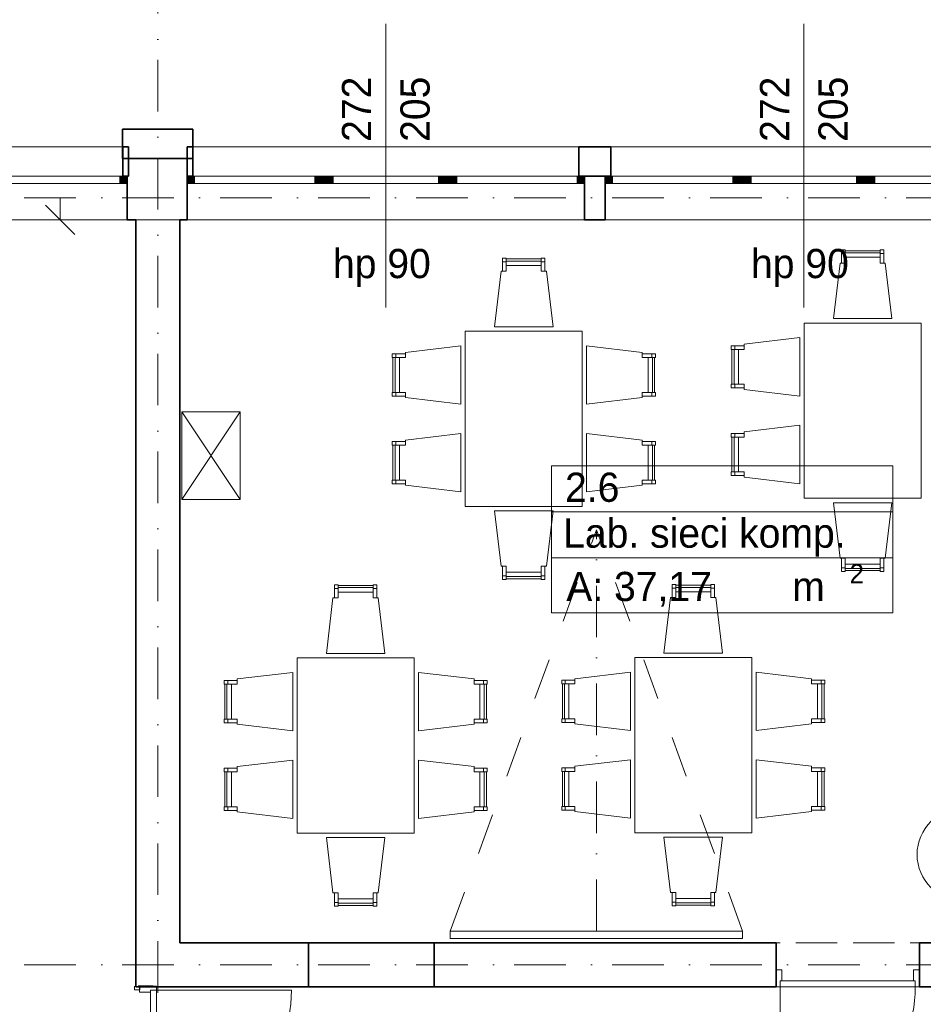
# Model space of a CAD drawing. Header units: millimetres. Extents: x -34676 to 172266, y 39940 to 476087.
# Tile 174 of 256: x 27915 to 34097, y 351421 to 358161. Entities that reach past the tile are written whole.
import ezdxf
from ezdxf.lldxf.tags import DXFTag

# ---------------------------------------------------------------- set-up
doc = ezdxf.new("R2010")
doc.units = ezdxf.units.MM
doc.header["$MEASUREMENT"] = 0
for name, pattern in [('Krawędzie ukryte', [3.912222, 2.822222, -1.09]), ('Kropki i Kreski', [6.702778, 3.527778, -1.763889, 0, -1.411111]), ('Przerywana', [5.644444, 2.822222, -2.822222])]:
    doc.linetypes.add(name, pattern=pattern)
for name, color, linetype in [('#podkład', 252, 'Continuous'), ('- A - ocieplenie', 7, 'Continuous'), ('- strefy pomieszczeń', 7, 'Continuous'), ('Drzwi Archicad', 7, 'Continuous'), ('IS_Text_Pion_Wodociag', 7, 'Continuous'), ('Konstrukcja - Przegroda Strukt.', 7, 'Continuous'), ('Konstrukcja - Siatka mod', 7, 'Continuous'), ('Konstrukcja - Stropy', 7, 'Continuous'), ('Konstrukcja - Ściany działowe', 7, 'Continuous'), ('Konstrukcja - Ściany nośne wew..P', 7, 'Continuous'), ('Konstrukcja - Ściany zewnętrzne', 7, 'Continuous'), ('Okna Archicada', 7, 'Continuous'), ('Wnętrze - Umeblowanie', 7, 'Continuous'), ('Wnętrze - Wyposażenie', 7, 'Continuous'), ('Znaczniki okien Archicada', 7, 'Continuous')]:
    doc.layers.add(name, color=color, linetype=linetype)
doc.styles.add('MtXpl_Arial2', font='txt', dxfattribs={"height": 0.2})
doc.styles.add('MtXpl_Arial3', font='txt', dxfattribs={"height": 0.2})
doc.styles.add('STYL_AUTOMATYCZNY_3', font='txt')
tags = doc.linetypes.add('SOLID', pattern=[10, 10, 0]).pattern_tags.tags
tags[6:7] = [DXFTag(74, 4), DXFTag(75, 0), DXFTag(340, '0'), DXFTag(46, 0.0), DXFTag(50, 0.0), DXFTag(44, 0.0), DXFTag(45, 0.0)]
tags[4:5] = [DXFTag(74, 4), DXFTag(75, 0), DXFTag(340, '0'), DXFTag(46, 0.0), DXFTag(50, 0.0), DXFTag(44, 0.0), DXFTag(45, 0.0)]

# ---------------------------------------------------------------- blocks, each defined once
blk = doc.blocks.new('kjghgg')
at = {"layer": '- A - ocieplenie', "color": 252, "linetype": 'Continuous', "lineweight": 35, "ltscale": 100}
for p, q in [((-115285.8, 482698.3), (-115766.7, 482698.3)), ((-115766.7, 482698.3), (-115766.7, 482498.3)), ((-115285.8, 482498.3), (-115285.8, 482698.3)), ((-115765.8, 482428.3), (-115765.8, 482578.3)), ((-115725.8, 482578.3), (-115765.8, 482578.3)), ((-115725.8, 482378.3), (-115725.8, 482578.3)), ((-115285.8, 482578.3), (-115325.8, 482578.3)), ((-115325.8, 482578.3), (-115325.8, 482378.3)), ((-115285.8, 482578.3), (-115285.8, 482528.3)), ((-112645.8, 482578.3), (-112645.8, 482528.3)), ((-112425.8, 482578.3), (-112645.8, 482578.3)), ((-112425.8, 482578.3), (-112425.8, 482528.3)), ((-115766.7, 482498.3), (-115285.8, 482498.3)), ((-115285.8, 482528.3), (-115285.8, 482378.3)), ((-112645.8, 482528.3), (-112645.8, 482378.3)), ((-112425.8, 482528.3), (-112425.8, 482378.3)), ((-115765.8, 482378.3), (-115765.8, 482428.3)), ((-115765.8, 482378.3), (-115725.8, 482378.3)), ((-115325.8, 482378.3), (-115285.8, 482378.3)), ((-112645.8, 482378.3), (-112425.8, 482378.3))]:
    blk.add_line(p, q, dxfattribs=at)
at = {"layer": '- strefy pomieszczeń', "color": 252, "linetype": 'Continuous', "lineweight": 13, "ltscale": 100}
for p, q in [((-112831.5, 480394.2), (-110497.5, 480394.2)), ((-112831.5, 480079.9), (-112831.5, 480394.2)), ((-110497.5, 480394.2), (-110497.5, 480079.9)), ((-110497.5, 480079.9), (-112831.5, 480079.9)), ((-112831.5, 480079.9), (-110497.5, 480079.9)), ((-112831.5, 479765.7), (-112831.5, 480079.9)), ((-110497.5, 480079.9), (-110497.5, 479765.7)), ((-110497.5, 479765.7), (-112831.5, 479765.7)), ((-112831.5, 479765.7), (-110497.5, 479765.7)), ((-112831.5, 479389.2), (-112831.5, 479765.7)), ((-110497.5, 479765.7), (-110497.5, 479389.2)), ((-110497.5, 479389.2), (-112831.5, 479389.2))]:
    blk.add_line(p, q, dxfattribs=at)
at = {"color": 252, "linetype": 'Continuous', "lineweight": 35, "ltscale": 100}
for p, q in [((-113635.8, 477128.3), (-114495.8, 477128.3)), ((-111295.8, 477128.3), (-111295.8, 476828.3)), ((-114495.8, 476828.3), (-113635.8, 476828.3))]:
    blk.add_line(p, q, dxfattribs=at)
at = {"layer": 'Drzwi Archicad', "color": 252, "linetype": 'Continuous', "lineweight": 35, "ltscale": 100}
for p, q in [((-111295.8, 476943.3), (-111295.8, 477128.3)), ((-110315.8, 476943.3), (-110315.8, 477128.3)), ((-111295.8, 476828.3), (-111295.8, 476943.3)), ((-111295.8, 476828.3), (-111295.8, 476943.3)), ((-110315.8, 476828.3), (-110315.8, 476943.3)), ((-110315.8, 476828.3), (-110315.8, 476943.3)), ((-115560.8, 476832.4), (-115650.8, 476832.4)), ((-115560.8, 476832.4), (-115650.8, 476832.4))]:
    blk.add_line(p, q, dxfattribs=at)
at = {"layer": 'Drzwi Archicad', "color": 252, "linetype": 'Continuous', "lineweight": 13, "ltscale": 100}
for p, q in [((-111295.8, 476943.3), (-111295.8, 476828.3)), ((-111255.8, 476943.3), (-111295.8, 476943.3)), ((-111255.8, 476868.3), (-111255.8, 476943.3)), ((-110355.8, 476943.3), (-110355.8, 476868.3)), ((-110315.8, 476943.3), (-110355.8, 476943.3)), ((-110315.8, 476828.3), (-110315.8, 476943.3)), ((-115685.8, 476832.4), (-115685.8, 476807.4)), ((-115650.8, 476832.4), (-115535.8, 476832.4)), ((-115650.8, 476792.4), (-115650.8, 476832.4)), ((-115535.8, 476832.4), (-115560.8, 476832.4)), ((-115535.8, 476832.4), (-115560.8, 476832.4)), ((-115535.8, 476832.4), (-115535.8, 476804.4)), ((-111295.8, 476828.3), (-111267.8, 476828.3)), ((-111267.8, 476828.3), (-111267.8, 476868.3)), ((-111267.8, 476868.3), (-111255.8, 476868.3)), ((-111267.8, 476828.3), (-111267.8, 476868.3)), ((-111267.8, 476868.3), (-110343.8, 476868.3)), ((-111267.8, 476828.3), (-111267.8, 475904.3)), ((-110343.8, 476828.3), (-111267.8, 476828.3)), ((-110355.8, 476868.3), (-110343.8, 476868.3)), ((-110343.8, 476868.3), (-110343.8, 476828.3)), ((-110343.8, 476868.3), (-110343.8, 476828.3)), ((-110343.8, 476828.3), (-110315.8, 476828.3)), ((-115650.8, 476807.4), (-115685.8, 476807.4)), ((-115575.8, 476792.4), (-115650.8, 476792.4)), ((-115535.8, 476804.4), (-115575.8, 476804.4)), ((-115575.8, 476804.4), (-115575.8, 476792.4)), ((-115535.8, 476804.4), (-115575.8, 476804.4)), ((-115575.8, 476804.4), (-115575.8, 475880.4)), ((-115535.8, 476804.4), (-114611.8, 476804.4)), ((-115535.8, 475880.4), (-115535.8, 476804.4))]:
    blk.add_line(p, q, dxfattribs=at)
for centre in [(-111267.8, 476828.3), (-115535.8, 476804.4)]:
    blk.add_arc(centre, 924, 270, 0, dxfattribs=at)
at = {"layer": 'Konstrukcja - Przegroda Strukt.', "color": 252, "linetype": 'Continuous', "lineweight": 13, "ltscale": 100}
for p, q in [((-116193.2, 482078.3), (-116193.2, 482228.3)), ((-116093.2, 481978.3), (-116293.2, 482178.3)), ((-116005.7, 482078.3), (-116380.7, 482078.3)), ((-115675.8, 480365.8), (-115675.8, 480740.8))]:
    blk.add_line(p, q, dxfattribs=at)
at = {"layer": 'Konstrukcja - Siatka mod', "color": 252, "linetype": 'Kropki i Kreski', "lineweight": 13, "ltscale": 100}
for p, q in [((-115525.8, 485184.3), (-115525.8, 468219.5)), ((-123813.3, 482228.3), (-94368.7, 482228.3)), ((-123813.3, 476978.3), (-94368.7, 476978.3))]:
    blk.add_line(p, q, dxfattribs=at)
at = {"layer": 'Konstrukcja - Stropy', "color": 252, "linetype": 'Continuous', "lineweight": 13, "ltscale": 100}
blk.add_line((-94325.8, 482078.3), (-121365.8, 482078.3), dxfattribs=at)
at = {"layer": 'Konstrukcja - Ściany działowe', "color": 252, "linetype": 'Continuous', "lineweight": 13, "ltscale": 100}
for p, q in [((-115685.8, 476832.4), (-115685.8, 476807.4)), ((-115535.8, 476832.4), (-115560.8, 476832.4)), ((-115650.8, 476807.4), (-115685.8, 476807.4))]:
    blk.add_line(p, q, dxfattribs=at)
at = {"layer": 'Konstrukcja - Ściany działowe', "color": 252, "linetype": 'Continuous', "lineweight": 35, "ltscale": 100}
for p in [(-115660.8, 476832.4), (-115560.8, 476832.4)]:
    blk.add_line(p, (-115650.8, 476832.4), dxfattribs=at)
at = {"layer": 'Konstrukcja - Ściany działowe', "color": 252, "linetype": 'Continuous', "lineweight": 25, "ltscale": 100}
blk.add_line((-115650.8, 476832.4), (-115650.8, 476807.4), dxfattribs=at)
at = {"layer": 'Konstrukcja - Ściany nośne wew..P', "color": 252, "linetype": 'Continuous', "lineweight": 35, "ltscale": 100}
for p, q in [((-115675.8, 482078.3), (-115675.8, 476828.3)), ((-115375.8, 477128.3), (-115375.8, 482078.3)), ((-114495.8, 477128.3), (-115375.8, 477128.3)), ((-114495.8, 477128.3), (-114495.8, 476828.3)), ((-113635.8, 477128.3), (-113635.8, 476828.3)), ((-111295.8, 477128.3), (-113635.8, 477128.3)), ((-110315.8, 476943.3), (-110315.8, 477128.3)), ((-109695.8, 477128.3), (-110315.8, 477128.3)), ((-110315.8, 476828.3), (-110315.8, 476943.3)), ((-115675.8, 476828.3), (-115375.8, 476828.3)), ((-115375.8, 476828.3), (-114495.8, 476828.3)), ((-113635.8, 476828.3), (-111295.8, 476828.3)), ((-110315.8, 476828.3), (-109695.8, 476828.3))]:
    blk.add_line(p, q, dxfattribs=at)
at = {"layer": 'Konstrukcja - Ściany nośne wew..P', "color": 252, "linetype": 'Krawędzie ukryte', "lineweight": 20, "ltscale": 100}
for p, q in [((-115675.8, 482078.3), (-115675.8, 476828.3)), ((-115375.8, 482078.3), (-115675.8, 482078.3)), ((-115375.8, 477128.3), (-115375.8, 482078.3)), ((-109704, 477128.3), (-115375.8, 477128.3)), ((-115675.8, 476828.3), (-115375.8, 476828.3)), ((-115375.8, 476828.3), (-109704, 476828.3))]:
    blk.add_line(p, q, dxfattribs=at)
at = {"layer": 'Konstrukcja - Ściany zewnętrzne', "color": 252, "linetype": 'Continuous', "lineweight": 13, "ltscale": 100}
for p, q in [((-115325.8, 482498.3), (-115725.8, 482498.3)), ((-115725.8, 482498.3), (-115725.8, 482378.3)), ((-115325.8, 482378.3), (-115325.8, 482498.3))]:
    blk.add_line(p, q, dxfattribs=at)
at = {"layer": 'Konstrukcja - Ściany zewnętrzne', "color": 252, "linetype": 'Continuous', "lineweight": 35, "ltscale": 100}
for p, q in [((-115735.8, 482378.3), (-115735.8, 482328.3)), ((-115725.8, 482378.3), (-115735.8, 482378.3)), ((-115325.8, 482378.3), (-115325.8, 482328.3)), ((-112605.8, 482378.3), (-112605.8, 482328.3)), ((-112465.8, 482378.3), (-112605.8, 482378.3)), ((-112465.8, 482378.3), (-112465.8, 482328.3)), ((-115735.8, 482328.3), (-115735.8, 482078.3)), ((-115325.8, 482328.3), (-115325.8, 482078.3)), ((-112605.8, 482328.3), (-112605.8, 482078.3)), ((-112465.8, 482328.3), (-112465.8, 482078.3)), ((-115735.8, 482078.3), (-115675.8, 482078.3)), ((-115375.8, 482078.3), (-115325.8, 482078.3)), ((-112605.8, 482078.3), (-112465.8, 482078.3))]:
    blk.add_line(p, q, dxfattribs=at)
at = {"layer": 'Okna Archicada', "color": 252, "linetype": 'Continuous', "lineweight": 13, "ltscale": 100}
for p, q in [((-115765.8, 482578.3), (-118325.8, 482578.3)), ((-115285.8, 482578.3), (-112645.8, 482578.3)), ((-112425.8, 482578.3), (-109785.8, 482578.3)), ((-115735.8, 482378.3), (-118355.8, 482378.3)), ((-115765.8, 482378.3), (-118325.8, 482378.3)), ((-116560.8, 482378.3), (-115785.8, 482378.3)), ((-115785.8, 482328.3), (-115785.8, 482378.3)), ((-115785.8, 482378.3), (-115735.8, 482378.3)), ((-112605.8, 482378.3), (-115325.8, 482378.3)), ((-115325.8, 482378.3), (-115275.8, 482378.3)), ((-115285.8, 482378.3), (-112645.8, 482378.3)), ((-115275.8, 482378.3), (-115275.8, 482328.3)), ((-115275.8, 482378.3), (-114450.8, 482378.3)), ((-114450.8, 482328.3), (-114450.8, 482378.3)), ((-114450.8, 482378.3), (-114400.8, 482378.3)), ((-114400.8, 482378.3), (-114325.8, 482378.3)), ((-114325.8, 482378.3), (-114325.8, 482328.3)), ((-114325.8, 482378.3), (-113605.8, 482378.3)), ((-113605.8, 482328.3), (-113605.8, 482378.3)), ((-113605.8, 482378.3), (-113530.8, 482378.3)), ((-113530.8, 482378.3), (-113480.8, 482378.3)), ((-113480.8, 482378.3), (-113480.8, 482328.3)), ((-113480.8, 482378.3), (-112655.8, 482378.3)), ((-112655.8, 482328.3), (-112655.8, 482378.3)), ((-112655.8, 482378.3), (-112605.8, 482378.3)), ((-109745.8, 482378.3), (-112465.8, 482378.3)), ((-112465.8, 482378.3), (-112415.8, 482378.3)), ((-112425.8, 482378.3), (-109785.8, 482378.3)), ((-112415.8, 482378.3), (-112415.8, 482328.3)), ((-112415.8, 482378.3), (-111590.8, 482378.3)), ((-111590.8, 482328.3), (-111590.8, 482378.3)), ((-111590.8, 482378.3), (-111540.8, 482378.3)), ((-111540.8, 482378.3), (-111465.8, 482378.3)), ((-111465.8, 482378.3), (-111465.8, 482328.3)), ((-111465.8, 482378.3), (-110745.8, 482378.3)), ((-110745.8, 482328.3), (-110745.8, 482378.3)), ((-110745.8, 482378.3), (-110670.8, 482378.3)), ((-110670.8, 482378.3), (-110620.8, 482378.3)), ((-110620.8, 482378.3), (-110620.8, 482328.3)), ((-110620.8, 482378.3), (-109795.8, 482378.3)), ((-115785.8, 482328.3), (-116560.8, 482328.3)), ((-115735.8, 482328.3), (-115785.8, 482328.3)), ((-115275.8, 482328.3), (-115325.8, 482328.3)), ((-114450.8, 482328.3), (-115275.8, 482328.3)), ((-114400.8, 482328.3), (-114450.8, 482328.3)), ((-114325.8, 482328.3), (-114400.8, 482328.3)), ((-113605.8, 482328.3), (-114325.8, 482328.3)), ((-113530.8, 482328.3), (-113605.8, 482328.3)), ((-113480.8, 482328.3), (-113530.8, 482328.3)), ((-112655.8, 482328.3), (-113480.8, 482328.3)), ((-112605.8, 482328.3), (-112655.8, 482328.3)), ((-112415.8, 482328.3), (-112465.8, 482328.3)), ((-111590.8, 482328.3), (-112415.8, 482328.3)), ((-111540.8, 482328.3), (-111590.8, 482328.3)), ((-111465.8, 482328.3), (-111540.8, 482328.3)), ((-110745.8, 482328.3), (-111465.8, 482328.3)), ((-110670.8, 482328.3), (-110745.8, 482328.3)), ((-110620.8, 482328.3), (-110670.8, 482328.3)), ((-109795.8, 482328.3), (-110620.8, 482328.3)), ((-115735.8, 482078.3), (-118355.8, 482078.3)), ((-112605.8, 482078.3), (-115325.8, 482078.3)), ((-109745.8, 482078.3), (-112465.8, 482078.3))]:
    blk.add_line(p, q, dxfattribs=at)
at = {"layer": 'Okna Archicada', "color": 252, "linetype": 'Continuous', "lineweight": 35, "ltscale": 100}
for p, q in [((-115765.8, 482428.3), (-115765.8, 482578.3)), ((-115285.8, 482578.3), (-115285.8, 482528.3)), ((-112645.8, 482578.3), (-112645.8, 482528.3)), ((-112425.8, 482578.3), (-112425.8, 482528.3)), ((-115285.8, 482528.3), (-115285.8, 482378.3)), ((-112645.8, 482528.3), (-112645.8, 482378.3)), ((-112425.8, 482528.3), (-112425.8, 482378.3)), ((-115765.8, 482378.3), (-115765.8, 482428.3)), ((-115735.8, 482378.3), (-115735.8, 482328.3)), ((-115735.8, 482378.3), (-115735.8, 482328.3)), ((-115325.8, 482378.3), (-115325.8, 482328.3)), ((-115325.8, 482378.3), (-115325.8, 482328.3)), ((-112605.8, 482378.3), (-112605.8, 482328.3)), ((-112605.8, 482378.3), (-112605.8, 482328.3)), ((-112465.8, 482378.3), (-112465.8, 482328.3)), ((-112465.8, 482378.3), (-112465.8, 482328.3)), ((-115735.8, 482328.3), (-115735.8, 482078.3)), ((-115325.8, 482328.3), (-115325.8, 482078.3)), ((-112605.8, 482328.3), (-112605.8, 482078.3)), ((-112465.8, 482328.3), (-112465.8, 482078.3))]:
    blk.add_line(p, q, dxfattribs=at)
at = {"layer": 'Okna Archicada', "color": 252, "linetype": 'Continuous', "lineweight": 13, "extrusion": (0, 0, -1)}
for points in [[(115735.8, 482328.3), (115785.8, 482378.3), (115785.8, 482328.3)], [(115785.8, 482378.3), (115735.8, 482328.3), (115735.8, 482378.3)], [(115275.8, 482328.3), (115325.8, 482378.3), (115325.8, 482328.3)], [(115325.8, 482378.3), (115275.8, 482328.3), (115275.8, 482378.3)], [(114400.8, 482328.3), (114450.8, 482378.3), (114450.8, 482328.3)], [(114450.8, 482378.3), (114400.8, 482328.3), (114400.8, 482378.3)], [(114325.8, 482328.3), (114400.8, 482378.3), (114400.8, 482328.3)], [(114400.8, 482378.3), (114325.8, 482328.3), (114325.8, 482378.3)], [(113530.8, 482328.3), (113605.8, 482378.3), (113605.8, 482328.3)], [(113605.8, 482378.3), (113530.8, 482328.3), (113530.8, 482378.3)], [(113480.8, 482328.3), (113530.8, 482378.3), (113530.8, 482328.3)], [(113530.8, 482378.3), (113480.8, 482328.3), (113480.8, 482378.3)], [(112605.8, 482328.3), (112655.8, 482378.3), (112655.8, 482328.3)], [(112655.8, 482378.3), (112605.8, 482328.3), (112605.8, 482378.3)], [(112415.8, 482328.3), (112465.8, 482378.3), (112465.8, 482328.3)], [(112465.8, 482378.3), (112415.8, 482328.3), (112415.8, 482378.3)], [(111540.8, 482328.3), (111590.8, 482378.3), (111590.8, 482328.3)], [(111590.8, 482378.3), (111540.8, 482328.3), (111540.8, 482378.3)], [(111465.8, 482328.3), (111540.8, 482378.3), (111540.8, 482328.3)], [(111540.8, 482378.3), (111465.8, 482328.3), (111465.8, 482378.3)], [(110670.8, 482328.3), (110745.8, 482378.3), (110745.8, 482328.3)], [(110745.8, 482378.3), (110670.8, 482328.3), (110670.8, 482378.3)], [(110620.8, 482328.3), (110670.8, 482378.3), (110670.8, 482328.3)], [(110670.8, 482378.3), (110620.8, 482328.3), (110620.8, 482378.3)]]:
    blk.add_solid(points, dxfattribs=at)
at = {"layer": 'Wnętrze - Umeblowanie', "color": 252, "linetype": 'Continuous', "lineweight": 13, "ltscale": 100}
for p, q in [((-113141.7, 481816.7), (-113166.7, 481816.7)), ((-113166.7, 481816.7), (-113166.7, 481726.7)), ((-113141.7, 481726.7), (-113141.7, 481816.7)), ((-112902.4, 481726.7), (-112902.4, 481816.7)), ((-112902.4, 481816.7), (-112877.4, 481816.7)), ((-112877.4, 481816.7), (-112877.4, 481726.7)), ((-110823.4, 481872.3), (-110848.4, 481872.3)), ((-110848.4, 481872.3), (-110848.4, 481782.3)), ((-110848.4, 481847.3), (-110823.4, 481847.3)), ((-110823.4, 481782.3), (-110823.4, 481872.3)), ((-110823.4, 481822.3), (-110823.4, 481867.3)), ((-110823.4, 481867.3), (-110584, 481867.3)), ((-110584, 481852.3), (-110823.4, 481852.3)), ((-110823.4, 481782.3), (-110823.4, 481822.3)), ((-110823.4, 481822.3), (-110584, 481822.3)), ((-110584, 481822.3), (-110823.4, 481822.3)), ((-110584, 481782.3), (-110584, 481872.3)), ((-110584, 481872.3), (-110559, 481872.3)), ((-110584, 481867.3), (-110584, 481822.3)), ((-110559, 481847.3), (-110584, 481847.3)), ((-110584, 481822.3), (-110584, 481782.3)), ((-110559, 481872.3), (-110559, 481782.3)), ((-113166.7, 481791.7), (-113141.7, 481791.7)), ((-113141.7, 481766.7), (-113141.7, 481811.7)), ((-113141.7, 481811.7), (-112902.4, 481811.7)), ((-112902.4, 481796.7), (-113141.7, 481796.7)), ((-113141.7, 481726.7), (-113141.7, 481766.7)), ((-113141.7, 481766.7), (-112902.4, 481766.7)), ((-112902.4, 481766.7), (-113141.7, 481766.7)), ((-112902.4, 481811.7), (-112902.4, 481766.7)), ((-112877.4, 481791.7), (-112902.4, 481791.7)), ((-112902.4, 481766.7), (-112902.4, 481726.7)), ((-110903.7, 481402.3), (-110858.5, 481782.3)), ((-110858.5, 481782.3), (-110823.4, 481782.3)), ((-110848.4, 481782.3), (-110823.4, 481782.3)), ((-110584, 481782.3), (-110549, 481782.3)), ((-110559, 481782.3), (-110584, 481782.3)), ((-110549, 481782.3), (-110503.7, 481402.3)), ((-113222, 481346.7), (-113176.8, 481726.7)), ((-113176.8, 481726.7), (-113141.7, 481726.7)), ((-113166.7, 481726.7), (-113141.7, 481726.7)), ((-112902.4, 481726.7), (-112867.3, 481726.7)), ((-112877.4, 481726.7), (-112902.4, 481726.7)), ((-112867.3, 481726.7), (-112822, 481346.7)), ((-112822, 481346.7), (-113222, 481346.7)), ((-111103.7, 480172.3), (-111103.7, 481372.3)), ((-111103.7, 481372.3), (-110303.7, 481372.3)), ((-110503.7, 481402.3), (-110903.7, 481402.3)), ((-110303.7, 481372.3), (-110303.7, 480172.3)), ((-113422, 480116.7), (-113422, 481316.7)), ((-113422, 481316.7), (-112622, 481316.7)), ((-112622, 481316.7), (-112622, 480116.7)), ((-113452, 481216.7), (-113832, 481171.4)), ((-113452, 480816.7), (-113452, 481216.7)), ((-112592, 480816.7), (-112592, 481216.7)), ((-112592, 481216.7), (-112212, 481171.4)), ((-111603.7, 481192), (-111603.7, 481217)), ((-111603.7, 481217), (-111513.7, 481217)), ((-111578.7, 481217), (-111578.7, 481192)), ((-111133.7, 481272.3), (-111513.7, 481227.1)), ((-111513.7, 481227.1), (-111513.7, 481192)), ((-111513.7, 481217), (-111513.7, 481192)), ((-111133.7, 480872.3), (-111133.7, 481272.3)), ((-113922, 481136.4), (-113922, 481161.4)), ((-113922, 481161.4), (-113832, 481161.4)), ((-113897, 481161.4), (-113897, 481136.4)), ((-113832, 481171.4), (-113832, 481136.4)), ((-113832, 481161.4), (-113832, 481136.4)), ((-112212, 481171.4), (-112212, 481136.4)), ((-112212, 481161.4), (-112212, 481136.4)), ((-112122, 481161.4), (-112212, 481161.4)), ((-112147, 481161.4), (-112147, 481136.4)), ((-112122, 481136.4), (-112122, 481161.4)), ((-111513.7, 481192), (-111603.7, 481192)), ((-111553.7, 481192), (-111598.7, 481192)), ((-111598.7, 481192), (-111598.7, 480952.6)), ((-111583.7, 480952.6), (-111583.7, 481192)), ((-111513.7, 481192), (-111553.7, 481192)), ((-111553.7, 481192), (-111553.7, 480952.6)), ((-111553.7, 480952.6), (-111553.7, 481192)), ((-113832, 481136.4), (-113922, 481136.4)), ((-113872, 481136.4), (-113917, 481136.4)), ((-113917, 481136.4), (-113917, 480897)), ((-113902, 480897), (-113902, 481136.4)), ((-113832, 481136.4), (-113872, 481136.4)), ((-113872, 481136.4), (-113872, 480897)), ((-113872, 480897), (-113872, 481136.4)), ((-112212, 481136.4), (-112172, 481136.4)), ((-112212, 481136.4), (-112122, 481136.4)), ((-112172, 481136.4), (-112172, 480897)), ((-112172, 480897), (-112172, 481136.4)), ((-112172, 481136.4), (-112127, 481136.4)), ((-112142, 480897), (-112142, 481136.4)), ((-112127, 481136.4), (-112127, 480897)), ((-111513.7, 480952.6), (-111603.7, 480952.6)), ((-111603.7, 480952.6), (-111603.7, 480927.6)), ((-111598.7, 480952.6), (-111553.7, 480952.6)), ((-111578.7, 480927.6), (-111578.7, 480952.6)), ((-111553.7, 480952.6), (-111513.7, 480952.6)), ((-111513.7, 480952.6), (-111513.7, 480917.6)), ((-111513.7, 480927.6), (-111513.7, 480952.6)), ((-113832, 480897), (-113922, 480897)), ((-113922, 480897), (-113922, 480872)), ((-113922, 480872), (-113832, 480872)), ((-113917, 480897), (-113872, 480897)), ((-113897, 480872), (-113897, 480897)), ((-113872, 480897), (-113832, 480897)), ((-113832, 480897), (-113832, 480861.9)), ((-113832, 480872), (-113832, 480897)), ((-112172, 480897), (-112212, 480897)), ((-112212, 480897), (-112212, 480861.9)), ((-112212, 480872), (-112212, 480897)), ((-112212, 480897), (-112122, 480897)), ((-112122, 480872), (-112212, 480872)), ((-112127, 480897), (-112172, 480897)), ((-112147, 480872), (-112147, 480897)), ((-112122, 480897), (-112122, 480872)), ((-111603.7, 480927.6), (-111513.7, 480927.6)), ((-111513.7, 480917.6), (-111133.7, 480872.3)), ((-113832, 480861.9), (-113452, 480816.7)), ((-112212, 480861.9), (-112592, 480816.7)), ((-114962.2, 480764.5), (-115362.2, 480764.5)), ((-115362.2, 480764.5), (-115362.2, 480164.5)), ((-114962.2, 480164.5), (-115362.2, 480764.5)), ((-114962.2, 480764.5), (-115362.2, 480164.5)), ((-114962.2, 480164.5), (-114962.2, 480764.5)), ((-111133.7, 480672.3), (-111513.7, 480627.1)), ((-111133.7, 480272.3), (-111133.7, 480672.3)), ((-113452, 480616.7), (-113832, 480571.4)), ((-113452, 480216.7), (-113452, 480616.7)), ((-112592, 480216.7), (-112592, 480616.7)), ((-112592, 480616.7), (-112212, 480571.4)), ((-111603.7, 480592), (-111603.7, 480617)), ((-111603.7, 480617), (-111513.7, 480617)), ((-111578.7, 480617), (-111578.7, 480592)), ((-111513.7, 480627.1), (-111513.7, 480592)), ((-111513.7, 480617), (-111513.7, 480592)), ((-113922, 480536.4), (-113922, 480561.4)), ((-113922, 480561.4), (-113832, 480561.4)), ((-113832, 480536.4), (-113922, 480536.4)), ((-113872, 480536.4), (-113917, 480536.4)), ((-113917, 480536.4), (-113917, 480297)), ((-113902, 480297), (-113902, 480536.4)), ((-113897, 480561.4), (-113897, 480536.4)), ((-113832, 480536.4), (-113872, 480536.4)), ((-113872, 480536.4), (-113872, 480297)), ((-113872, 480297), (-113872, 480536.4)), ((-113832, 480571.4), (-113832, 480536.4)), ((-113832, 480561.4), (-113832, 480536.4)), ((-112212, 480571.4), (-112212, 480536.4)), ((-112212, 480561.4), (-112212, 480536.4)), ((-112122, 480561.4), (-112212, 480561.4)), ((-112212, 480536.4), (-112172, 480536.4)), ((-112212, 480536.4), (-112122, 480536.4)), ((-112172, 480536.4), (-112172, 480297)), ((-112172, 480297), (-112172, 480536.4)), ((-112172, 480536.4), (-112127, 480536.4)), ((-112147, 480561.4), (-112147, 480536.4)), ((-112142, 480297), (-112142, 480536.4)), ((-112127, 480536.4), (-112127, 480297)), ((-112122, 480536.4), (-112122, 480561.4)), ((-111513.7, 480592), (-111603.7, 480592)), ((-111553.7, 480592), (-111598.7, 480592)), ((-111598.7, 480592), (-111598.7, 480352.6)), ((-111583.7, 480352.6), (-111583.7, 480592)), ((-111513.7, 480592), (-111553.7, 480592)), ((-111553.7, 480592), (-111553.7, 480352.6)), ((-111553.7, 480352.6), (-111553.7, 480592)), ((-111513.7, 480352.6), (-111603.7, 480352.6)), ((-111603.7, 480352.6), (-111603.7, 480327.6)), ((-111598.7, 480352.6), (-111553.7, 480352.6)), ((-111578.7, 480327.6), (-111578.7, 480352.6)), ((-111553.7, 480352.6), (-111513.7, 480352.6)), ((-111513.7, 480352.6), (-111513.7, 480317.6)), ((-111513.7, 480327.6), (-111513.7, 480352.6)), ((-113832, 480297), (-113922, 480297)), ((-113922, 480297), (-113922, 480272)), ((-113922, 480272), (-113832, 480272)), ((-113917, 480297), (-113872, 480297)), ((-113897, 480272), (-113897, 480297)), ((-113872, 480297), (-113832, 480297)), ((-113832, 480297), (-113832, 480261.9)), ((-113832, 480272), (-113832, 480297)), ((-112172, 480297), (-112212, 480297)), ((-112212, 480297), (-112212, 480261.9)), ((-112212, 480272), (-112212, 480297)), ((-112212, 480297), (-112122, 480297)), ((-112122, 480272), (-112212, 480272)), ((-112127, 480297), (-112172, 480297)), ((-112147, 480272), (-112147, 480297)), ((-112122, 480297), (-112122, 480272)), ((-111603.7, 480327.6), (-111513.7, 480327.6)), ((-111513.7, 480317.6), (-111133.7, 480272.3)), ((-113832, 480261.9), (-113452, 480216.7)), ((-112212, 480261.9), (-112592, 480216.7)), ((-115362.2, 480164.5), (-114962.2, 480164.5)), ((-110303.7, 480172.3), (-111103.7, 480172.3)), ((-110903.7, 480142.3), (-110503.7, 480142.3)), ((-110858.5, 479762.3), (-110903.7, 480142.3)), ((-110503.7, 480142.3), (-110549, 479762.3)), ((-112622, 480116.7), (-113422, 480116.7)), ((-113222, 480086.7), (-112822, 480086.7)), ((-113176.8, 479706.7), (-113222, 480086.7)), ((-112822, 480086.7), (-112867.3, 479706.7)), ((-110823.4, 479762.3), (-110858.5, 479762.3)), ((-110848.4, 479762.3), (-110823.4, 479762.3)), ((-110848.4, 479672.3), (-110848.4, 479762.3)), ((-110823.4, 479722.3), (-110823.4, 479762.3)), ((-110823.4, 479762.3), (-110823.4, 479672.3)), ((-110549, 479762.3), (-110584, 479762.3)), ((-110584, 479762.3), (-110584, 479722.3)), ((-110559, 479762.3), (-110584, 479762.3)), ((-110584, 479762.3), (-110584, 479672.3)), ((-110559, 479672.3), (-110559, 479762.3)), ((-113141.7, 479706.7), (-113176.8, 479706.7)), ((-113166.7, 479706.7), (-113141.7, 479706.7)), ((-113166.7, 479616.7), (-113166.7, 479706.7)), ((-113141.7, 479666.7), (-113141.7, 479706.7)), ((-113141.7, 479706.7), (-113141.7, 479616.7)), ((-112902.4, 479666.7), (-113141.7, 479666.7)), ((-113141.7, 479666.7), (-112902.4, 479666.7)), ((-113141.7, 479621.7), (-113141.7, 479666.7)), ((-112867.3, 479706.7), (-112902.4, 479706.7)), ((-112902.4, 479706.7), (-112902.4, 479666.7)), ((-112877.4, 479706.7), (-112902.4, 479706.7)), ((-112902.4, 479706.7), (-112902.4, 479616.7)), ((-112902.4, 479666.7), (-112902.4, 479621.7)), ((-112877.4, 479616.7), (-112877.4, 479706.7)), ((-110848.4, 479697.3), (-110823.4, 479697.3)), ((-110823.4, 479672.3), (-110848.4, 479672.3)), ((-110584, 479722.3), (-110823.4, 479722.3)), ((-110823.4, 479722.3), (-110584, 479722.3)), ((-110823.4, 479677.3), (-110823.4, 479722.3)), ((-110823.4, 479692.3), (-110584, 479692.3)), ((-110584, 479677.3), (-110823.4, 479677.3)), ((-110584, 479722.3), (-110584, 479677.3)), ((-110559, 479697.3), (-110584, 479697.3)), ((-110584, 479672.3), (-110559, 479672.3)), ((-113166.7, 479641.7), (-113141.7, 479641.7)), ((-113141.7, 479616.7), (-113166.7, 479616.7)), ((-113141.7, 479636.7), (-112902.4, 479636.7)), ((-112902.4, 479621.7), (-113141.7, 479621.7)), ((-112877.4, 479641.7), (-112902.4, 479641.7)), ((-112902.4, 479616.7), (-112877.4, 479616.7)), ((-114292.3, 479580.8), (-114317.3, 479580.8)), ((-114317.3, 479580.8), (-114317.3, 479490.8)), ((-114317.3, 479555.8), (-114292.3, 479555.8)), ((-114292.3, 479490.8), (-114292.3, 479580.8)), ((-114292.3, 479530.8), (-114292.3, 479575.8)), ((-114292.3, 479575.8), (-114053, 479575.8)), ((-114053, 479560.8), (-114292.3, 479560.8)), ((-114292.3, 479490.8), (-114292.3, 479530.8)), ((-114292.3, 479530.8), (-114053, 479530.8)), ((-114053, 479530.8), (-114292.3, 479530.8)), ((-114053, 479490.8), (-114053, 479580.8)), ((-114053, 479580.8), (-114028, 479580.8)), ((-114053, 479575.8), (-114053, 479530.8)), ((-114028, 479555.8), (-114053, 479555.8)), ((-114053, 479530.8), (-114053, 479490.8)), ((-114028, 479580.8), (-114028, 479490.8)), ((-111982.4, 479582.8), (-112007.4, 479582.8)), ((-112007.4, 479582.8), (-112007.4, 479492.8)), ((-112007.4, 479557.8), (-111982.4, 479557.8)), ((-111982.4, 479492.8), (-111982.4, 479582.8)), ((-111982.4, 479532.8), (-111982.4, 479577.8)), ((-111982.4, 479577.8), (-111743.1, 479577.8)), ((-111743.1, 479562.8), (-111982.4, 479562.8)), ((-111982.4, 479492.8), (-111982.4, 479532.8)), ((-111982.4, 479532.8), (-111743.1, 479532.8)), ((-111743.1, 479532.8), (-111982.4, 479532.8)), ((-111743.1, 479492.8), (-111743.1, 479582.8)), ((-111743.1, 479582.8), (-111718.1, 479582.8)), ((-111743.1, 479577.8), (-111743.1, 479532.8)), ((-111718.1, 479557.8), (-111743.1, 479557.8)), ((-111743.1, 479532.8), (-111743.1, 479492.8)), ((-111718.1, 479582.8), (-111718.1, 479492.8)), ((-114372.6, 479110.8), (-114327.4, 479490.8)), ((-114327.4, 479490.8), (-114292.3, 479490.8)), ((-114317.3, 479490.8), (-114292.3, 479490.8)), ((-114053, 479490.8), (-114017.9, 479490.8)), ((-114028, 479490.8), (-114053, 479490.8)), ((-114017.9, 479490.8), (-113972.6, 479110.8)), ((-112062.8, 479112.8), (-112017.5, 479492.8)), ((-112017.5, 479492.8), (-111982.4, 479492.8)), ((-112007.4, 479492.8), (-111982.4, 479492.8)), ((-111743.1, 479492.8), (-111708, 479492.8)), ((-111718.1, 479492.8), (-111743.1, 479492.8)), ((-111708, 479492.8), (-111662.8, 479112.8)), ((-114572.6, 477880.8), (-114572.6, 479080.8)), ((-114572.6, 479080.8), (-113772.6, 479080.8)), ((-113972.6, 479110.8), (-114372.6, 479110.8)), ((-113772.6, 479080.8), (-113772.6, 477880.8)), ((-112262.8, 477882.8), (-112262.8, 479082.8)), ((-112262.8, 479082.8), (-111462.8, 479082.8)), ((-111662.8, 479112.8), (-112062.8, 479112.8)), ((-111462.8, 479082.8), (-111462.8, 477882.8)), ((-112292.8, 478982.8), (-112672.8, 478937.6)), ((-112292.8, 478582.8), (-112292.8, 478982.8)), ((-111432.8, 478582.8), (-111432.8, 478982.8)), ((-111432.8, 478982.8), (-111052.8, 478937.6)), ((-115072.6, 478900.5), (-115072.6, 478925.5)), ((-115072.6, 478925.5), (-114982.6, 478925.5)), ((-115047.6, 478925.5), (-115047.6, 478900.5)), ((-114602.6, 478980.8), (-114982.6, 478935.6)), ((-114982.6, 478935.6), (-114982.6, 478900.5)), ((-114982.6, 478925.5), (-114982.6, 478900.5)), ((-114602.6, 478580.8), (-114602.6, 478980.8)), ((-113742.6, 478580.8), (-113742.6, 478980.8)), ((-113742.6, 478980.8), (-113362.6, 478935.6)), ((-113362.6, 478935.6), (-113362.6, 478900.5)), ((-113362.6, 478925.5), (-113362.6, 478900.5)), ((-113272.6, 478925.5), (-113362.6, 478925.5)), ((-113297.6, 478925.5), (-113297.6, 478900.5)), ((-113272.6, 478900.5), (-113272.6, 478925.5)), ((-112762.8, 478902.5), (-112762.8, 478927.5)), ((-112762.8, 478927.5), (-112672.8, 478927.5)), ((-112737.8, 478927.5), (-112737.8, 478902.5)), ((-112672.8, 478937.6), (-112672.8, 478902.5)), ((-112672.8, 478927.5), (-112672.8, 478902.5)), ((-111052.8, 478937.6), (-111052.8, 478902.5)), ((-111052.8, 478927.5), (-111052.8, 478902.5)), ((-110962.8, 478927.5), (-111052.8, 478927.5)), ((-110987.8, 478927.5), (-110987.8, 478902.5)), ((-110962.8, 478902.5), (-110962.8, 478927.5)), ((-114982.6, 478900.5), (-115072.6, 478900.5)), ((-115022.6, 478900.5), (-115067.6, 478900.5)), ((-115067.6, 478900.5), (-115067.6, 478661.1)), ((-115052.6, 478661.1), (-115052.6, 478900.5)), ((-114982.6, 478900.5), (-115022.6, 478900.5)), ((-115022.6, 478900.5), (-115022.6, 478661.1)), ((-115022.6, 478661.1), (-115022.6, 478900.5)), ((-113362.6, 478900.5), (-113322.6, 478900.5)), ((-113362.6, 478900.5), (-113272.6, 478900.5)), ((-113322.6, 478900.5), (-113322.6, 478661.1)), ((-113322.6, 478661.1), (-113322.6, 478900.5)), ((-113322.6, 478900.5), (-113277.6, 478900.5)), ((-113292.6, 478661.1), (-113292.6, 478900.5)), ((-113277.6, 478900.5), (-113277.6, 478661.1)), ((-112672.8, 478902.5), (-112762.8, 478902.5)), ((-112712.8, 478902.5), (-112757.8, 478902.5)), ((-112757.8, 478902.5), (-112757.8, 478663.1)), ((-112742.8, 478663.1), (-112742.8, 478902.5)), ((-112672.8, 478902.5), (-112712.8, 478902.5)), ((-112712.8, 478902.5), (-112712.8, 478663.1)), ((-112712.8, 478663.1), (-112712.8, 478902.5)), ((-111052.8, 478902.5), (-111012.8, 478902.5)), ((-111052.8, 478902.5), (-110962.8, 478902.5)), ((-111012.8, 478902.5), (-111012.8, 478663.1)), ((-111012.8, 478663.1), (-111012.8, 478902.5)), ((-111012.8, 478902.5), (-110967.8, 478902.5)), ((-110982.8, 478663.1), (-110982.8, 478902.5)), ((-110967.8, 478902.5), (-110967.8, 478663.1)), ((-114982.6, 478661.1), (-115072.6, 478661.1)), ((-115072.6, 478661.1), (-115072.6, 478636.1)), ((-115067.6, 478661.1), (-115022.6, 478661.1)), ((-115047.6, 478636.1), (-115047.6, 478661.1)), ((-115022.6, 478661.1), (-114982.6, 478661.1)), ((-114982.6, 478661.1), (-114982.6, 478626.1)), ((-114982.6, 478636.1), (-114982.6, 478661.1)), ((-113322.6, 478661.1), (-113362.6, 478661.1)), ((-113362.6, 478661.1), (-113362.6, 478626.1)), ((-113362.6, 478636.1), (-113362.6, 478661.1)), ((-113362.6, 478661.1), (-113272.6, 478661.1)), ((-113277.6, 478661.1), (-113322.6, 478661.1)), ((-113297.6, 478636.1), (-113297.6, 478661.1)), ((-113272.6, 478661.1), (-113272.6, 478636.1)), ((-112672.8, 478663.1), (-112762.8, 478663.1)), ((-112762.8, 478663.1), (-112762.8, 478638.1)), ((-112757.8, 478663.1), (-112712.8, 478663.1)), ((-112737.8, 478638.1), (-112737.8, 478663.1)), ((-112712.8, 478663.1), (-112672.8, 478663.1)), ((-112672.8, 478663.1), (-112672.8, 478628)), ((-112672.8, 478638.1), (-112672.8, 478663.1)), ((-111012.8, 478663.1), (-111052.8, 478663.1)), ((-111052.8, 478663.1), (-111052.8, 478628)), ((-111052.8, 478638.1), (-111052.8, 478663.1)), ((-111052.8, 478663.1), (-110962.8, 478663.1)), ((-110967.8, 478663.1), (-111012.8, 478663.1)), ((-110987.8, 478638.1), (-110987.8, 478663.1)), ((-110962.8, 478663.1), (-110962.8, 478638.1)), ((-115072.6, 478636.1), (-114982.6, 478636.1)), ((-114982.6, 478626.1), (-114602.6, 478580.8)), ((-113362.6, 478626.1), (-113742.6, 478580.8)), ((-113272.6, 478636.1), (-113362.6, 478636.1)), ((-112762.8, 478638.1), (-112672.8, 478638.1)), ((-112672.8, 478628), (-112292.8, 478582.8)), ((-111052.8, 478628), (-111432.8, 478582.8)), ((-110962.8, 478638.1), (-111052.8, 478638.1)), ((-114602.6, 478380.8), (-114982.6, 478335.6)), ((-114602.6, 477980.8), (-114602.6, 478380.8)), ((-113742.6, 477980.8), (-113742.6, 478380.8)), ((-113742.6, 478380.8), (-113362.6, 478335.6)), ((-112292.8, 478382.8), (-112672.8, 478337.6)), ((-112292.8, 477982.8), (-112292.8, 478382.8)), ((-111432.8, 477982.8), (-111432.8, 478382.8)), ((-111432.8, 478382.8), (-111052.8, 478337.6)), ((-115072.6, 478300.5), (-115072.6, 478325.5)), ((-115072.6, 478325.5), (-114982.6, 478325.5)), ((-115047.6, 478325.5), (-115047.6, 478300.5)), ((-114982.6, 478335.6), (-114982.6, 478300.5)), ((-114982.6, 478325.5), (-114982.6, 478300.5)), ((-113362.6, 478335.6), (-113362.6, 478300.5)), ((-113362.6, 478325.5), (-113362.6, 478300.5)), ((-113272.6, 478325.5), (-113362.6, 478325.5)), ((-113297.6, 478325.5), (-113297.6, 478300.5)), ((-113272.6, 478300.5), (-113272.6, 478325.5)), ((-112762.8, 478302.5), (-112762.8, 478327.5)), ((-112762.8, 478327.5), (-112672.8, 478327.5)), ((-112737.8, 478327.5), (-112737.8, 478302.5)), ((-112672.8, 478337.6), (-112672.8, 478302.5)), ((-112672.8, 478327.5), (-112672.8, 478302.5)), ((-111052.8, 478337.6), (-111052.8, 478302.5)), ((-111052.8, 478327.5), (-111052.8, 478302.5)), ((-110962.8, 478327.5), (-111052.8, 478327.5)), ((-110987.8, 478327.5), (-110987.8, 478302.5)), ((-110962.8, 478302.5), (-110962.8, 478327.5)), ((-114982.6, 478300.5), (-115072.6, 478300.5)), ((-115022.6, 478300.5), (-115067.6, 478300.5)), ((-115067.6, 478300.5), (-115067.6, 478061.1)), ((-115052.6, 478061.1), (-115052.6, 478300.5)), ((-114982.6, 478300.5), (-115022.6, 478300.5)), ((-115022.6, 478300.5), (-115022.6, 478061.1)), ((-115022.6, 478061.1), (-115022.6, 478300.5)), ((-113362.6, 478300.5), (-113322.6, 478300.5)), ((-113362.6, 478300.5), (-113272.6, 478300.5)), ((-113322.6, 478300.5), (-113322.6, 478061.1)), ((-113322.6, 478061.1), (-113322.6, 478300.5)), ((-113322.6, 478300.5), (-113277.6, 478300.5)), ((-113292.6, 478061.1), (-113292.6, 478300.5)), ((-113277.6, 478300.5), (-113277.6, 478061.1)), ((-112672.8, 478302.5), (-112762.8, 478302.5)), ((-112712.8, 478302.5), (-112757.8, 478302.5)), ((-112757.8, 478302.5), (-112757.8, 478063.1)), ((-112742.8, 478063.1), (-112742.8, 478302.5)), ((-112672.8, 478302.5), (-112712.8, 478302.5)), ((-112712.8, 478302.5), (-112712.8, 478063.1)), ((-112712.8, 478063.1), (-112712.8, 478302.5)), ((-111052.8, 478302.5), (-111012.8, 478302.5)), ((-111052.8, 478302.5), (-110962.8, 478302.5)), ((-111012.8, 478302.5), (-111012.8, 478063.1)), ((-111012.8, 478063.1), (-111012.8, 478302.5)), ((-111012.8, 478302.5), (-110967.8, 478302.5)), ((-110982.8, 478063.1), (-110982.8, 478302.5)), ((-110967.8, 478302.5), (-110967.8, 478063.1)), ((-114982.6, 478061.1), (-115072.6, 478061.1)), ((-115072.6, 478061.1), (-115072.6, 478036.1)), ((-115067.6, 478061.1), (-115022.6, 478061.1)), ((-115047.6, 478036.1), (-115047.6, 478061.1)), ((-115022.6, 478061.1), (-114982.6, 478061.1)), ((-114982.6, 478061.1), (-114982.6, 478026.1)), ((-114982.6, 478036.1), (-114982.6, 478061.1)), ((-113322.6, 478061.1), (-113362.6, 478061.1)), ((-113362.6, 478061.1), (-113362.6, 478026.1)), ((-113362.6, 478036.1), (-113362.6, 478061.1)), ((-113362.6, 478061.1), (-113272.6, 478061.1)), ((-113277.6, 478061.1), (-113322.6, 478061.1)), ((-113297.6, 478036.1), (-113297.6, 478061.1)), ((-113272.6, 478061.1), (-113272.6, 478036.1)), ((-112672.8, 478063.1), (-112762.8, 478063.1)), ((-112762.8, 478063.1), (-112762.8, 478038.1)), ((-112757.8, 478063.1), (-112712.8, 478063.1)), ((-112737.8, 478038.1), (-112737.8, 478063.1)), ((-112712.8, 478063.1), (-112672.8, 478063.1)), ((-112672.8, 478063.1), (-112672.8, 478028)), ((-112672.8, 478038.1), (-112672.8, 478063.1)), ((-111012.8, 478063.1), (-111052.8, 478063.1)), ((-111052.8, 478063.1), (-111052.8, 478028)), ((-111052.8, 478038.1), (-111052.8, 478063.1)), ((-111052.8, 478063.1), (-110962.8, 478063.1)), ((-110967.8, 478063.1), (-111012.8, 478063.1)), ((-110987.8, 478038.1), (-110987.8, 478063.1)), ((-110962.8, 478063.1), (-110962.8, 478038.1)), ((-115072.6, 478036.1), (-114982.6, 478036.1)), ((-114982.6, 478026.1), (-114602.6, 477980.8)), ((-113362.6, 478026.1), (-113742.6, 477980.8)), ((-113272.6, 478036.1), (-113362.6, 478036.1)), ((-112762.8, 478038.1), (-112672.8, 478038.1)), ((-112672.8, 478028), (-112292.8, 477982.8)), ((-111052.8, 478028), (-111432.8, 477982.8)), ((-110962.8, 478038.1), (-111052.8, 478038.1)), ((-113772.6, 477880.8), (-114572.6, 477880.8)), ((-114372.6, 477850.8), (-113972.6, 477850.8)), ((-114327.4, 477470.8), (-114372.6, 477850.8)), ((-113972.6, 477850.8), (-114017.9, 477470.8)), ((-111462.8, 477882.8), (-112262.8, 477882.8)), ((-112062.8, 477852.8), (-111662.8, 477852.8)), ((-112017.5, 477472.8), (-112062.8, 477852.8)), ((-111662.8, 477852.8), (-111708, 477472.8)), ((-114292.3, 477470.8), (-114327.4, 477470.8)), ((-114317.3, 477470.8), (-114292.3, 477470.8)), ((-114317.3, 477380.8), (-114317.3, 477470.8)), ((-114292.3, 477430.8), (-114292.3, 477470.8)), ((-114292.3, 477470.8), (-114292.3, 477380.8)), ((-114017.9, 477470.8), (-114053, 477470.8)), ((-114053, 477470.8), (-114053, 477430.8)), ((-114028, 477470.8), (-114053, 477470.8)), ((-114053, 477470.8), (-114053, 477380.8)), ((-114028, 477380.8), (-114028, 477470.8)), ((-111982.4, 477472.8), (-112017.5, 477472.8)), ((-112007.4, 477472.8), (-111982.4, 477472.8)), ((-112007.4, 477382.8), (-112007.4, 477472.8)), ((-111982.4, 477432.8), (-111982.4, 477472.8)), ((-111982.4, 477472.8), (-111982.4, 477382.8)), ((-111743.1, 477432.8), (-111982.4, 477432.8)), ((-111982.4, 477432.8), (-111743.1, 477432.8)), ((-111982.4, 477387.8), (-111982.4, 477432.8)), ((-111708, 477472.8), (-111743.1, 477472.8)), ((-111743.1, 477472.8), (-111743.1, 477432.8)), ((-111718.1, 477472.8), (-111743.1, 477472.8)), ((-111743.1, 477472.8), (-111743.1, 477382.8)), ((-111743.1, 477432.8), (-111743.1, 477387.8)), ((-111718.1, 477382.8), (-111718.1, 477472.8)), ((-114317.3, 477405.8), (-114292.3, 477405.8)), ((-114292.3, 477380.8), (-114317.3, 477380.8)), ((-114053, 477430.8), (-114292.3, 477430.8)), ((-114292.3, 477430.8), (-114053, 477430.8)), ((-114292.3, 477385.8), (-114292.3, 477430.8)), ((-114292.3, 477400.8), (-114053, 477400.8)), ((-114053, 477385.8), (-114292.3, 477385.8)), ((-114053, 477430.8), (-114053, 477385.8)), ((-114028, 477405.8), (-114053, 477405.8)), ((-114053, 477380.8), (-114028, 477380.8)), ((-112007.4, 477407.8), (-111982.4, 477407.8)), ((-111982.4, 477382.8), (-112007.4, 477382.8)), ((-111982.4, 477402.8), (-111743.1, 477402.8)), ((-111743.1, 477387.8), (-111982.4, 477387.8)), ((-111718.1, 477407.8), (-111743.1, 477407.8)), ((-111743.1, 477382.8), (-111718.1, 477382.8)), ((-111525.1, 477209.9), (-113525.1, 477209.9)), ((-113525.1, 477209.9), (-113525.1, 477159.9)), ((-111525.1, 477159.9), (-111525.1, 477209.9)), ((-113525.1, 477159.9), (-111525.1, 477159.9))]:
    blk.add_line(p, q, dxfattribs=at)
at = {"layer": 'Wnętrze - Wyposażenie', "color": 252, "linetype": 'Przerywana', "lineweight": 13, "ltscale": 100}
for p in [(-113525.1, 477209.9), (-111525.1, 477209.9)]:
    blk.add_line(p, (-112525.1, 479957.4), dxfattribs=at)
at = {"layer": 'Wnętrze - Wyposażenie', "color": 252, "linetype": 'Kropki i Kreski', "lineweight": 13, "ltscale": 100}
blk.add_line((-112525.1, 477210.2), (-112525.1, 479957.4), dxfattribs=at)
at = {"layer": 'Znaczniki okien Archicada', "color": 252, "linetype": 'Continuous', "lineweight": 13, "ltscale": 100}
for p, q in [((-113965.8, 483421.2), (-113965.8, 481478.3)), ((-111105.8, 483421.2), (-111105.8, 481478.3))]:
    blk.add_line(p, q, dxfattribs=at)
at = {"layer": '- strefy pomieszczeń', "color": 252, "linetype": 'Continuous', "lineweight": 13}
for s, height, style, p in [('2.6', 200, 'MtXpl_Arial3', (-112739.7, 480148.1)), ('Lab. sieci komp.', 200, 'MtXpl_Arial2', (-112752.9, 479834.2)), ('2', 132, 'STYL_AUTOMATYCZNY_3', (-110793, 479590.7)), ('A: 37,17', 200, 'STYL_AUTOMATYCZNY_3', (-112731.5, 479468.7)), (' m', 200, 'STYL_AUTOMATYCZNY_3', (-111259.7, 479468.7))]:
    blk.add_text(s, height=height, dxfattribs=dict(at, style=style)).set_placement(p)
at = {"layer": 'Znaczniki okien Archicada', "color": 252, "linetype": 'Continuous', "lineweight": 15, "style": 'MtXpl_Arial3'}
for s, p in [('272', (-114066.2, 482612.5)), ('205', (-113666.2, 482612.5)), ('272', (-111206.2, 482612.5)), ('205', (-110806.2, 482612.5))]:
    blk.add_text(s, height=200, rotation=90, dxfattribs=at).set_placement(p)
for p in [(-114327.4, 481679.6), (-111467.4, 481679.6)]:
    blk.add_text('hp 90', height=200, dxfattribs=at).set_placement(p)

msp = doc.modelspace()

# ---------------------------------------------------------------- linework, layer by layer
at = {"layer": 'IS_Text_Pion_Wodociag', "color": 7, "linetype": 'SOLID', "lineweight": 18, "ltscale": 10}
msp.add_ellipse((34378.6, 352446.2), major_axis=(324, 0), ratio=0.983333, dxfattribs=at)

# ---------------------------------------------------------------- block references
at = {"layer": '#podkład'}
msp.add_blockref('kjghgg', (144386, -125287.5), dxfattribs=at)

doc.saveas('drawing.dxf')
